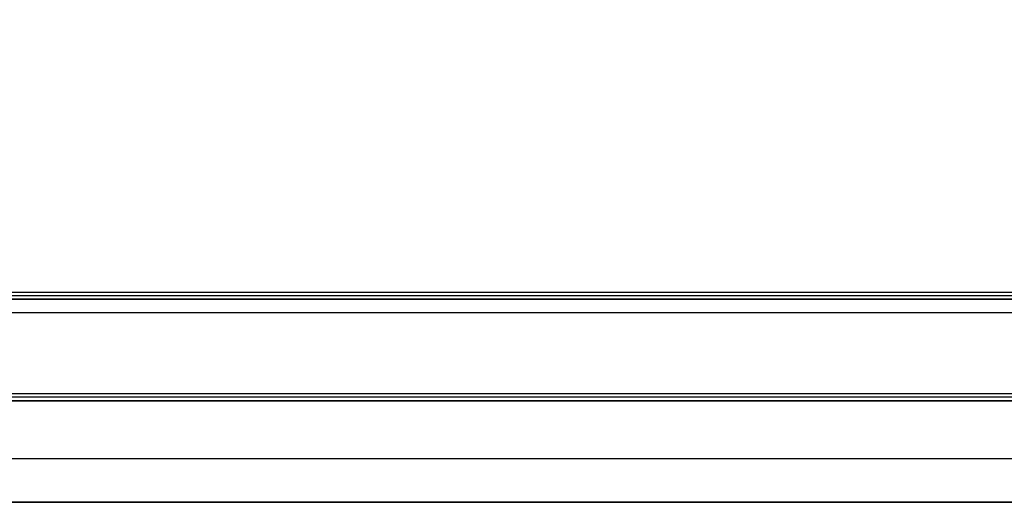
# Model space of a CAD drawing. Header units: millimetres. Extents: x -1690 to 192, y -898 to 54.
# Tile 135 of 256: x -1563.44 to -1550.44, y -41.38 to -35.01. Entities that reach past the tile are written whole.
import ezdxf

# ---------------------------------------------------------------- set-up
doc = ezdxf.new("R2010")
doc.units = ezdxf.units.MM
doc.header["$MEASUREMENT"] = 0
doc.layers.add('OVIDIO 186x93x72h', color=7, linetype='Continuous')

msp = doc.modelspace()

# ---------------------------------------------------------------- linework, layer by layer
at = {"layer": 'OVIDIO 186x93x72h', "extrusion": (0.2357022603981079, -0.2357022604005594, 0.9428090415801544)}
msp.add_lwpolyline([(-1119.043432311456, 1331.693911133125), (-1119.043432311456, 1226.285924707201)], dxfattribs=at)
at = {"layer": 'OVIDIO 186x93x72h', "extrusion": (0.2357022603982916, -0.2357022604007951, 0.9428090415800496)}
msp.add_lwpolyline([(-1109.832463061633, 1320.732592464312), (-1109.832463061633, 1216.192230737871)], dxfattribs=at)
at = {"layer": 'OVIDIO 186x93x72h', "extrusion": (-0.1148807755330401, 0.04567751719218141, 0.9923285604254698)}
for points in [[(597.8692697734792, -1310.786015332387), (597.8692697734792, -1417.641868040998)], [(597.8692697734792, -1417.641868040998), (597.8692697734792, -1310.786015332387)]]:
    msp.add_lwpolyline(points, dxfattribs=at)
at = {"layer": 'OVIDIO 186x93x72h', "extrusion": (-0.1148807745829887, 0.04567751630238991, 0.9923285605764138)}
for points in [[(598.3259020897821, -1310.786018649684), (598.3259020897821, -1417.641871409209)], [(598.3259020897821, -1417.641871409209), (598.3259020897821, -1310.786018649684)]]:
    msp.add_lwpolyline(points, dxfattribs=at)
at = {"layer": 'OVIDIO 186x93x72h', "extrusion": (-2.568458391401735e-05, 0.9999999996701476, 8.307771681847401e-08)}
for points in [[(1572.44286236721, 678.1835422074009), (1541.44302453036, 678.0832721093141)], [(1541.44302453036, 678.0832721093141), (1572.44286236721, 678.1835422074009)]]:
    msp.add_lwpolyline(points, dxfattribs=at)
at = {"layer": 'OVIDIO 186x93x72h', "extrusion": (0.9999953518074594, -0.000995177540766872, -0.002882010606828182)}
msp.add_lwpolyline([(-37.68106166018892, 672.2257196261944), (-37.19146653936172, 673.6435689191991)], dxfattribs=at)
at = {"layer": 'OVIDIO 186x93x72h', "extrusion": (-2.568458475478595e-05, 0.9999999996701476, 8.307771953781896e-08)}
msp.add_lwpolyline([(1541.445317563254, 677.3743504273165), (1572.445155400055, 677.474620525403)], dxfattribs=at)
at = {"layer": 'OVIDIO 186x93x72h', "extrusion": (-2.568458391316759e-05, 0.9999999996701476, 8.307771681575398e-08)}
for points in [[(1541.447610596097, 676.6654287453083), (1572.447448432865, 676.765698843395)], [(1572.447448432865, 676.765698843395), (1541.447610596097, 676.6654287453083)]]:
    msp.add_lwpolyline(points, dxfattribs=at)
at = {"layer": 'OVIDIO 186x93x72h', "extrusion": (0, 1, 0)}
for points in [[(1588.938207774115, 679.6096498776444), (1525.689172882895, 679.6096498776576)], [(1525.689172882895, 679.6096498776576), (1588.938207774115, 679.6096498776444)], [(1525.689172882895, 678.9388294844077), (1588.938207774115, 678.9388294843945)], [(1588.938207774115, 678.9388294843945), (1525.689172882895, 678.9388294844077)]]:
    msp.add_lwpolyline(points, dxfattribs=at)
at = {"layer": 'OVIDIO 186x93x72h', "extrusion": (1, 0, 0)}
for points in [[(-39.55136841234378, 678.938829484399), (-38.20972762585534, 679.6096498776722)], [(-38.61221986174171, 676.6133187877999), (-38.70166258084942, 676.5685974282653)], [(-38.70166258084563, 676.5685974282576), (-38.78847314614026, 676.526493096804), (-38.87663746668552, 676.4863344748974), (-38.96609163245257, 676.4481813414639), (-39.05676839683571, 676.4120907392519), (-39.14859731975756, 676.3781167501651), (-39.2415049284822, 676.3463102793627), (-39.33541489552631, 676.316718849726), (-39.43024823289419, 676.2893864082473), (-39.52592350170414, 676.2643531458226), (-39.62235703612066, 676.2416553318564), (-39.71946318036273, 676.2213251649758), (-39.81715453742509, 676.20339064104), (-39.91534222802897, 676.1878754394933), (-40.01393615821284, 676.1747988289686), (-40.11284529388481, 676.164175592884), (-40.21197794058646, 676.156015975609), (-40.3112420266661, 676.1503256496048), (-40.41054538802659, 676.1471057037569), (-40.50979605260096, 676.1463526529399), (-40.60890252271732, 676.1480584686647), (-40.70777405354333, 676.1522106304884), (-40.80632092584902, 676.1587921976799), (-40.9044547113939, 676.1677819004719), (-41.00208852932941, 676.1791542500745), (-41.09913729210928, 676.192879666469), (-41.19551793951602, 676.2089246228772), (-41.29114965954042, 676.227251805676), (-41.38595409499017, 676.2478202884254), (-41.47985553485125, 676.270585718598), (-41.57278108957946, 676.295500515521), (-41.66466084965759, 676.3225140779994), (-41.75542802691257, 676.3515730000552), (-41.84547712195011, 676.3827861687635), (-41.93518906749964, 676.4163031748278), (-42.02447838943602, 676.4521266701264), (-42.11325879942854, 676.4902551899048), (-42.20144343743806, 676.530683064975), (-42.2889451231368, 676.5734003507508), (-42.37567661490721, 676.6183927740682), (-42.46155087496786, 676.6656416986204), (-42.54648133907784, 676.7151241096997), (-42.63038218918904, 676.7668126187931), (-42.71316862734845, 676.8206754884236), (-42.79475714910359, 676.8766766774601), (-42.87506581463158, 676.9347759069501), (-42.95401451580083, 676.9949287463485), (-43.03152523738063, 677.057086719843), (-43.1075223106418, 677.121197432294), (-43.1819326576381, 677.187204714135), (-43.25468602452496, 677.255048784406), (-43.32571520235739, 677.3246664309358), (-43.39495623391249, 677.3959912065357), (-43.46234860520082, 677.468953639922), (-43.52783542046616, 677.5434814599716), (-43.59136355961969, 677.6194998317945), (-43.65288381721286, 677.6969316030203), (-43.71235102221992, 677.7756975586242), (-43.76972413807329, 677.85571668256), (-43.82496634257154, 677.9369064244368), (-43.87804508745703, 678.019182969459), (-43.92893213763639, 678.1024615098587), (-43.97760359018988, 678.1866565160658), (-44.02403987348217, 678.2716820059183), (-44.06822572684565, 678.3574518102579)], [(-39.9538606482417, 679.2966003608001), (-40.04330336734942, 679.2518790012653)], [(-40.04330336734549, 679.2518790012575), (-40.06541223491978, 679.2411620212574), (-40.08784483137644, 679.2309619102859), (-40.11058313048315, 679.2212925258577), (-40.13360834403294, 679.2121668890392), (-40.15690097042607, 679.2035971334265), (-40.18044084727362, 679.1955944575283), (-40.2042072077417, 679.1881690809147), (-40.22817874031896, 679.1813302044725), (-40.25233365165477, 679.1750859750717), (-40.27664973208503, 679.1694434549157), (-40.30110442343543, 679.1644085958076), (-40.3256748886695, 679.1599862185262), (-40.35033808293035, 679.1561799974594), (-40.37507082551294, 679.1529924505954), (-40.39984987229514, 679.1504249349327), (-40.42465198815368, 679.1484776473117), (-40.44945401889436, 679.1471496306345), (-40.47423296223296, 679.146438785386), (-40.49896603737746, 679.1463418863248), (-40.52363075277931, 679.1468546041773), (-40.5482049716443, 679.1479715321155), (-40.57266697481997, 679.1496862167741), (-40.59699552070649, 679.1519911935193), (-40.62116990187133, 679.1548780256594), (-40.64516999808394, 679.1583373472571), (-40.66897632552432, 679.1623589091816), (-40.69257008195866, 679.1669316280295), (-40.71593318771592, 679.1720436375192), (-40.73904832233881, 679.1776823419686), (-40.76189895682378, 679.1838344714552), (-40.78446938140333, 679.1904861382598), (-40.80674472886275, 679.1976228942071), (-40.82884706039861, 679.205278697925), (-40.85089440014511, 679.213499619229), (-40.87286618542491, 679.2222882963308), (-40.89474151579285, 679.2316464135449), (-40.91649920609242, 679.2415746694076), (-40.9381178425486, 679.2520727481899), (-40.95957584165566, 679.2631392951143), (-40.98085151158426, 679.2747718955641), (-41.00192311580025, 679.2869670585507), (-41.02276893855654, 679.2997202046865), (-41.04336735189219, 679.3130256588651), (-41.06369688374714, 679.3268766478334), (-41.08373628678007, 679.3412653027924), (-41.10346460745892, 679.3561826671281), (-41.12286125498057, 679.37161870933), (-41.1419060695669, 679.3875623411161), (-41.16057938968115, 679.4040014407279), (-41.17886211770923, 679.4209228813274), (-41.19673578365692, 679.4383125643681), (-41.2141826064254, 679.4561554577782), (-41.23118555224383, 679.4744356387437), (-41.24772838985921, 679.4931363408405), (-41.26379574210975, 679.5122400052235), (-41.27937313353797, 679.5317283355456), (-41.29444703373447, 679.5515823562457), (-41.30900489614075, 679.5717824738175), (-41.32303519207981, 679.5923085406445), (-41.33652743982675, 679.6131399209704), (-41.34947222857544, 679.634255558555), (-41.36186123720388, 679.6556340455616), (-41.37368724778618, 679.6772536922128), (-41.38494415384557, 679.6990925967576)]]:
    msp.add_lwpolyline(points, dxfattribs=at)
at = {"layer": 'OVIDIO 186x93x72h'}
for points in [[(-1574.438246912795, -38.61221986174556), (-1539.438063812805, -38.61221986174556)], [(-1539.438063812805, -38.65694122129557), (-1574.438246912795, -38.65694122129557)], [(-1574.438246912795, -38.70166258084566), (-1539.438063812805, -38.70166258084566)], [(-1539.438063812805, -38.70166258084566), (-1574.438246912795, -38.70166258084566)], [(-1588.938207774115, -38.88054801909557), (-1525.689172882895, -38.88054801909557)], [(-1539.438063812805, -39.95386064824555), (-1574.438246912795, -39.95386064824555)], [(-1539.438063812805, -39.99858200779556), (-1574.438246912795, -39.99858200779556)], [(-1539.438063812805, -40.04330336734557), (-1574.438246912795, -40.04330336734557)], [(-1574.438246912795, -40.04330336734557), (-1539.438063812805, -40.04330336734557)], [(-1574.438246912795, -40.80674472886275), (-1539.438063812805, -40.80674472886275)], [(-1574.438246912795, -41.38494415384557), (-1539.438063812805, -41.38494415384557)], [(-1539.438063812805, -41.38494415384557), (-1574.438246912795, -41.38494415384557)]]:
    msp.add_lwpolyline(points, dxfattribs=at)

doc.saveas('drawing.dxf')
